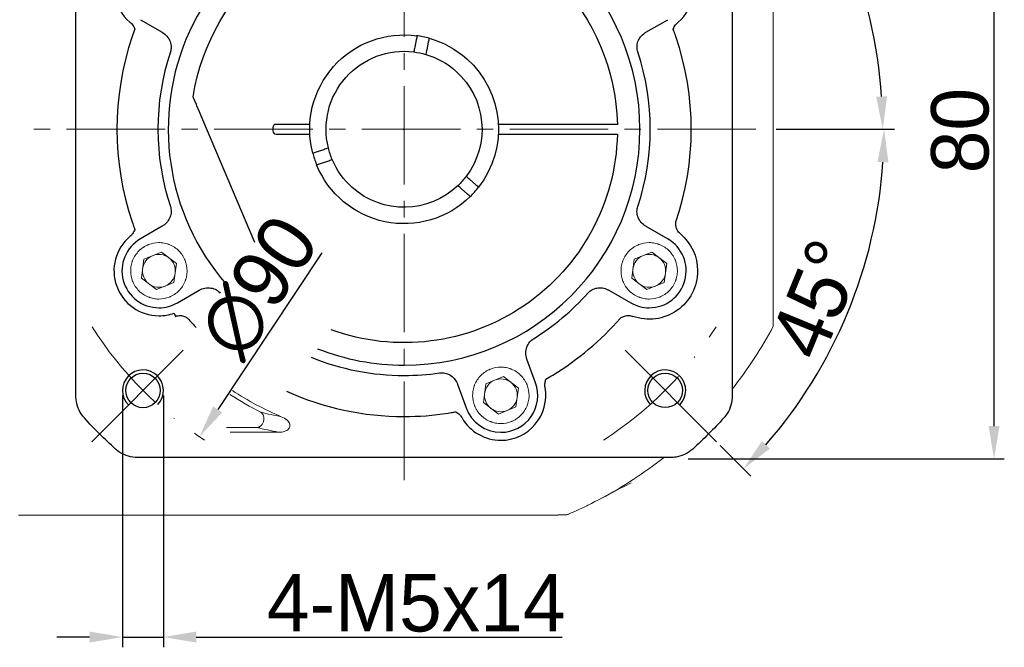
# Model space of a CAD drawing. Header units: millimetres. Extents: x 5254 to 5923, y -933 to -460.
# Tile 3 of 9: x 5328 to 5448, y -694 to -618. Entities that reach past the tile are written whole.
import ezdxf

# ---------------------------------------------------------------- set-up
doc = ezdxf.new("R2010")
doc.units = ezdxf.units.MM
doc.header["$PDSIZE"] = -5
doc.linetypes.add('ACAD_ISO10W100', pattern=[18, 12, -3, 0, -3])
doc.linetypes.add('点画线', pattern=[18, 12, -2, 2, -2])
doc.layers.get('0').update_dxf_attribs({"lineweight": 18})
doc.layers.get('Defpoints').update_dxf_attribs({"lineweight": 18})
for name, color, linetype, lineweight in [('7中心线层', 7, '点画线', 18), ('中心线层', 7, 'ACAD_ISO10W100', 0), ('尺寸线', 7, 'Continuous', 25), ('尺寸线层', 3, 'Continuous', 18), ('粗实线', 7, 'Continuous', 40)]:
    doc.layers.add(name, color=color, linetype=linetype, lineweight=lineweight)
doc.styles.add('工程字', font='txt')
doc.dimstyles.new('DIMSTYLE_17', dxfattribs={"dimtxt": 8, "dimasz": 12, "dimexe": 0.18, "dimexo": 0.0625, "dimgap": 0.09, "dimtad": 1, "dimtih": 1, "dimtoh": 1, "dimdec": 3, "dimdsep": 46, "dimtxsty": 'Standard', "dimblk": '_CAXARROW', "dimcen": 0.09, "dimdle": 24, "dimadec": 0, "dimazin": 0, "dimtfac": 0.7, "dimtdec": 3, "dimtofl": 0, "dimtmove": 0, "dimatfit": 3, "dimfxl": 1, "dimtolj": 1, "dimarcsym": 0})
doc.dimstyles.new('ISO-25', dxfattribs={"dimtxt": 7, "dimasz": 4, "dimexe": 1.25, "dimexo": 0.625, "dimtad": 1, "dimtxsty": '工程字', "dimcen": 2, "dimdle": 8, "dimadec": 0, "dimazin": 0, "dimtfac": 1, "dimtmove": 0, "dimatfit": 3, "dimfxl": 1, "dimarcsym": 0})

# ---------------------------------------------------------------- blocks, each defined once
blk = doc.blocks.new('*D40')
at = {"layer": 'Defpoints', "color": 0}
for p in [(5331.75, -630.96), (5419.23, -630.96), (5401.42, -657.89), (5425.16, -660.21), (5412.56, -669.02)]:
    blk.add_point(p, dxfattribs=at)
at = {"layer": '尺寸线层', "color": 0, "lineweight": -2}
for p, q in [((5419.85, -630.96), (5434.24, -630.96)), ((5413, -669.47), (5416.74, -673.21))]:
    blk.add_line(p, q, dxfattribs=at)
blk.add_arc((5374.49, -630.96), 58.5, 318.9182, 356.0818, dxfattribs=at)
at = {"layer": '尺寸线层', "color": 0}
for points in [[(5433.52, -634.98), (5432.19, -634.93), (5432.99, -630.96)], [(5418.1, -668.95), (5419.08, -669.86), (5415.86, -672.33)]]:
    blk.add_solid(points, dxfattribs=at)
at = {"layer": '尺寸线层', "color": 0, "insert": (5424.78, -651.64), "char_height": 7, "attachment_point": 5, "rotation": 67.6469, "style": '工程字'}
blk.add_mtext('\\A1;45%%d', dxfattribs=at)
blk = doc.blocks.new('*D41')
at = {"layer": 'Defpoints', "color": 0}
for p in [(5412.56, -592.89), (5401.42, -604.03), (5430.85, -615.86), (5331.75, -630.96), (5419.23, -630.96)]:
    blk.add_point(p, dxfattribs=at)
at = {"layer": '尺寸线层', "color": 0, "lineweight": -2}
for p, q in [((5413, -592.45), (5416.63, -588.82)), ((5419.85, -630.96), (5434.08, -630.96))]:
    blk.add_line(p, q, dxfattribs=at)
blk.add_arc((5374.49, -630.96), 58.34, 3.9289, 41.0711, dxfattribs=at)
at = {"layer": '尺寸线层', "color": 0}
for points in [[(5418.96, -592.17), (5417.99, -593.08), (5415.75, -589.7)], [(5432.03, -626.98), (5433.36, -626.94), (5432.83, -630.96)]]:
    blk.add_solid(points, dxfattribs=at)
at = {"layer": '尺寸线层', "color": 0, "insert": (5432.2, -607.05), "char_height": 7, "attachment_point": 5, "rotation": 292.5, "style": '工程字'}
blk.add_mtext('\\A1;45%%d', dxfattribs=at)
blk = doc.blocks.new('*D42')
at = {"layer": 'Defpoints', "color": 0}
for p in [(5399.42, -593.49), (5349.56, -668.42)]:
    blk.add_point(p, dxfattribs=at)
at = {"layer": '尺寸线层', "color": 0, "lineweight": -2}
blk.add_line((5364.47, -646.02), (5351.78, -665.09), dxfattribs=at)
at = {"layer": '尺寸线层', "color": 0}
blk.add_solid([(5351.22, -664.72), (5352.33, -665.46), (5349.56, -668.42)], dxfattribs=at)
at = {"layer": '尺寸线层', "color": 0, "insert": (5356.76, -650.16), "char_height": 7, "attachment_point": 5, "rotation": 56.3592, "style": '工程字'}
blk.add_mtext('∅90', dxfattribs=at)
blk = doc.blocks.new('*D47')
at = {"layer": 'Defpoints', "color": 0}
for p in [(5340.17, -662.78), (5345.17, -662.78), (5345.17, -692.83)]:
    blk.add_point(p, dxfattribs=at)
at = {"layer": '尺寸线层', "color": 0, "lineweight": -2}
for p, q in [((5340.17, -663.41), (5340.17, -694.08)), ((5345.17, -663.41), (5345.17, -694.08)), ((5336.17, -692.83), (5332.17, -692.83)), ((5340.17, -692.83), (5345.17, -692.83)), ((5349.17, -692.83), (5393.76, -692.83))]:
    blk.add_line(p, q, dxfattribs=at)
at = {"layer": '尺寸线层', "color": 0}
for points in [[(5336.17, -693.5), (5336.17, -692.16), (5340.17, -692.83)], [(5349.17, -692.16), (5349.17, -693.5), (5345.17, -692.83)]]:
    blk.add_solid(points, dxfattribs=at)
at = {"layer": '尺寸线层', "color": 0, "insert": (5375.97, -688.7), "char_height": 7, "attachment_point": 5, "style": '工程字'}
blk.add_mtext('\\A1;4-M5x14', dxfattribs=at)
blk = doc.blocks.new('*D45')
at = {"layer": 'Defpoints', "color": 0}
for p in [(5408.49, -591.12), (5446.39, -591.12), (5408.49, -671.12)]:
    blk.add_point(p, dxfattribs=at)
at = {"layer": '尺寸线层', "color": 0, "lineweight": -2}
for p, q in [((5409.12, -591.12), (5447.64, -591.12)), ((5446.39, -667.12), (5446.39, -595.12)), ((5409.12, -671.12), (5447.64, -671.12))]:
    blk.add_line(p, q, dxfattribs=at)
at = {"layer": '尺寸线层', "color": 0}
for points in [[(5447.06, -595.12), (5445.73, -595.12), (5446.39, -591.12)], [(5445.73, -667.12), (5447.06, -667.12), (5446.39, -671.12)]]:
    blk.add_solid(points, dxfattribs=at)
at = {"layer": '尺寸线层', "color": 0, "insert": (5442.27, -631.12), "char_height": 7, "attachment_point": 5, "rotation": 90, "style": '工程字'}
blk.add_mtext('\\A1;80', dxfattribs=at)
blk = doc.blocks.new('_CAXARROW')
blk.add_hatch(color=0).paths.add_polyline_path([(0, 0), (-1, 0.125), (-1, -0.125)], flags=0)
blk = doc.blocks.new('*D46')
at = {"layer": 'Defpoints', "color": 0}
for p in [(5338.79, -592.48), (5410.19, -669.43)]:
    blk.add_point(p, dxfattribs=at)
at = {"layer": '尺寸线层', "color": 0, "lineweight": -2}
for p, q in [((5306.61, -579.45), (5326.69, -579.45)), ((5326.69, -579.45), (5334.7, -588.08)), ((5374.4, -630.96), (5374.58, -630.96)), ((5374.49, -631.05), (5374.49, -630.87))]:
    blk.add_line(p, q, dxfattribs=at)
at = {"layer": '尺寸线层', "color": 0, "lineweight": -2, "xscale": 6, "yscale": 6, "zscale": 6, "rotation": 312.8612344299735}
blk.add_blockref('_CAXARROW', (5338.79, -592.48), dxfattribs=at)
at = {"layer": '尺寸线层', "color": 0, "insert": (5316.15, -574.95), "char_height": 7, "attachment_point": 5, "style": '工程字'}
blk.add_mtext('\\A1;∅105', dxfattribs=at)
blk = doc.blocks.new('_FILLED')
at = {"linetype": 'ByBlock'}
blk.add_hatch(color=0, dxfattribs=at).paths.add_polyline_path([(0, 0), (-1, 0.133), (-1, -0.133)], flags=0)

msp = doc.modelspace()

# ---------------------------------------------------------------- linework, layer by layer
at = {"color": 7, "linetype": 'Continuous', "lineweight": 15}
msp.add_line((5419.4899, -609.1634), (5419.4899, -652.7523), dxfattribs=at)
for p, q in [((5342.7811, -646.8003), (5344.9155, -645.9185)), ((5344.9155, -645.9185), (5346.7464, -647.326)), ((5402.5369, -646.8003), (5404.6713, -645.9185)), ((5404.6713, -645.9185), (5406.5022, -647.326)), ((5342.4776, -649.0897), (5342.7811, -646.8003)), ((5346.7464, -647.326), (5346.4429, -649.6154)), ((5402.2334, -649.0897), (5402.5369, -646.8003)), ((5406.5022, -647.326), (5406.1987, -649.6154)), ((5344.3085, -650.4972), (5342.4776, -649.0897)), ((5404.0643, -650.4972), (5402.2334, -649.0897)), ((5346.4429, -649.6154), (5344.3085, -650.4972)), ((5406.1987, -649.6154), (5404.0643, -650.4972)), ((5347.5589, -657.8889), (5336.4245, -669.0232)), ((5401.4209, -657.8889), (5412.5553, -669.0232)), ((5384.4587, -661.9697), (5386.5931, -661.0879)), ((5386.5931, -661.0879), (5388.424, -662.4954)), ((5384.1552, -664.2591), (5384.4587, -661.9697)), ((5388.424, -662.4954), (5388.1205, -664.7848)), ((5385.9861, -665.6666), (5384.1552, -664.2591)), ((5388.1205, -664.7848), (5385.9861, -665.6666)), ((5356.6045, -667.3101), (5352.8642, -667.3101)), ((5359.1359, -667.871), (5353.2822, -667.871))]:
    msp.add_line(p, q)
at = {"linetype": 'Continuous', "lineweight": 15}
for p, q in [((5327.4858, -677.9579), (5393.2896, -677.9579)), ((5394.1363, -677.9425), (5394.1247, -677.9409))]:
    msp.add_line(p, q, dxfattribs=at)
for centre, radius, start, end in [((5344.612, -648.2079), 2, 112.448281, 172.448281), ((5344.612, -648.2079), 2, 52.448281, 112.448281), ((5344.612, -648.2079), 2, 22.448281, 52.448281), ((5404.3678, -648.2079), 2, 112.448281, 172.448281), ((5404.3678, -648.2079), 2, 52.448281, 112.448281), ((5404.3678, -648.2079), 2, 22.448281, 52.448281), ((5344.612, -648.2079), 2, 172.448281, 202.448281), ((5344.612, -648.2079), 2, 352.448281, 22.448281), ((5404.3678, -648.2079), 2, 172.448281, 202.448281), ((5404.3678, -648.2079), 2, 352.448281, 22.448281), ((5344.612, -648.2079), 2, 202.448281, 232.448281), ((5404.3678, -648.2079), 2, 202.448281, 232.448281), ((5344.612, -648.2079), 2, 232.448281, 292.448281), ((5404.3678, -648.2079), 2, 232.448281, 292.448281), ((5386.2896, -663.3772), 2, 112.448281, 172.448281), ((5386.2896, -663.3772), 2, 52.448281, 112.448281), ((5386.2896, -663.3772), 2, 22.448281, 52.448281), ((5374.4899, -630.9578), 38.6478, 236.704097, 243.174226), ((5374.4899, -630.9578), 38.0868, 236.685853, 246.860567), ((5386.2896, -663.3772), 2, 172.448281, 202.448281), ((5386.2896, -663.3772), 2, 352.448281, 22.448281), ((5386.2896, -663.3772), 2, 202.448281, 232.448281), ((5386.2896, -663.3772), 2, 232.448281, 292.448281)]:
    msp.add_arc(centre, radius, start, end)
at = {"extrusion": (0, 0, -1)}
for centre in [(-5344.612, -648.2079), (-5404.3678, -648.2079), (-5386.2896, -663.3772)]:
    msp.add_arc(centre, 2, 187.551719, 247.551719, dxfattribs=at)
at = {"color": 7, "linetype": 'Continuous', "lineweight": 15}
for start, end in [(321.63877, 331.927513), (298.072487, 308.36123)]:
    msp.add_arc((5374.4899, -630.9579), 51, start, end, dxfattribs=at)
at = {"linetype": 'Continuous', "lineweight": 15}
msp.add_arc((5394.1264, -676.9451), 0.9958, 269.902512, 293.120125, dxfattribs=at)
msp.add_ellipse((5393.2896, -630.9579), major_axis=(0, 47), ratio=0.6616415, start_param=3.14159265, end_param=3.16845181, dxfattribs=at)
for points, knots in [([(5344.612, -651.6467), (5344.3935, -651.6467), (5344.0713, -651.6165), (5343.7054, -651.5285), (5343.525, -651.4713), (5343.4354, -651.4394), (5343.3971, -651.425), (5343.3716, -651.4152), (5343.36, -651.4107), (5342.905, -651.2307), (5342.5159, -650.9749), (5342.0126, -650.4718), (5341.791, -650.2003), (5341.5852, -649.8486), (5341.4955, -649.664), (5341.454, -649.5696), (5341.4369, -649.5286), (5341.4256, -649.5012), (5341.4196, -649.4864), (5341.2537, -649.0674), (5341.1732, -648.6448), (5341.1731, -647.9894), (5341.2033, -647.6673), (5341.2913, -647.3014), (5341.3485, -647.1209), (5341.3805, -647.0312), (5341.3949, -646.9929), (5341.4046, -646.9675), (5341.4091, -646.9558), (5341.5892, -646.5008), (5341.8449, -646.1117), (5342.3481, -645.6084), (5342.6196, -645.3869), (5342.9713, -645.1811), (5343.1558, -645.0914), (5343.2503, -645.0498), (5343.2912, -645.0327), (5343.3186, -645.0214), (5343.3335, -645.0154), (5343.7524, -644.8495), (5344.1751, -644.769), (5344.612, -644.769)], [0, 0, 0, 0, 0.0625, 0.09375, 0.109375, 0.1171875, 0.12109375, 0.12109375, 0.125, 0.125, 0.25, 0.25, 0.3125, 0.34375, 0.359375, 0.3671875, 0.37109375, 0.37109375, 0.375, 0.375, 0.5, 0.5, 0.5625, 0.59375, 0.609375, 0.6171875, 0.62109375, 0.62109375, 0.625, 0.625, 0.75, 0.75, 0.8125, 0.84375, 0.859375, 0.8671875, 0.87109375, 0.87109375, 0.875, 0.875, 1, 1, 1, 1]), ([(5344.612, -644.769), (5344.8305, -644.7689), (5345.1526, -644.7991), (5345.5185, -644.8871), (5345.699, -644.9444), (5345.7886, -644.9763), (5345.8269, -644.9907), (5345.8524, -645.0004), (5345.8641, -645.005), (5346.319, -645.185), (5346.7081, -645.4407), (5347.2114, -645.9439), (5347.433, -646.2154), (5347.6388, -646.5671), (5347.7285, -646.7516), (5347.7701, -646.8461), (5347.7872, -646.887), (5347.7984, -646.9144), (5347.8044, -646.9293), (5347.9703, -647.3483), (5348.0508, -647.7709), (5348.0509, -648.4263), (5348.0208, -648.7484), (5347.9327, -649.1143), (5347.8755, -649.2948), (5347.8436, -649.3844), (5347.8292, -649.4227), (5347.8194, -649.4482), (5347.8149, -649.4599), (5347.6349, -649.9148), (5347.3791, -650.3039), (5346.8759, -650.8073), (5346.6044, -651.0288), (5346.2528, -651.2346), (5346.0682, -651.3243), (5345.9738, -651.3659), (5345.9328, -651.383), (5345.9054, -651.3943), (5345.8905, -651.4002), (5345.4714, -651.5662), (5345.0495, -651.6467), (5344.612, -651.6467)], [0, 0, 0, 0, 0.0625, 0.09375, 0.109375, 0.1171875, 0.12109375, 0.12109375, 0.125, 0.125, 0.25, 0.25, 0.3125, 0.34375, 0.359375, 0.3671875, 0.37109375, 0.37109375, 0.375, 0.375, 0.5, 0.5, 0.5625, 0.59375, 0.609375, 0.6171875, 0.62109375, 0.62109375, 0.625, 0.625, 0.75, 0.75, 0.8125, 0.84375, 0.859375, 0.8671875, 0.87109375, 0.87109375, 0.875, 0.875, 1, 1, 1, 1]), ([(5404.3678, -651.6467), (5404.1492, -651.6467), (5403.8271, -651.6165), (5403.4612, -651.5285), (5403.2807, -651.4713), (5403.1911, -651.4394), (5403.1529, -651.425), (5403.1274, -651.4152), (5403.1157, -651.4107), (5402.6608, -651.2307), (5402.2717, -650.9749), (5401.7683, -650.4718), (5401.5468, -650.2003), (5401.341, -649.8486), (5401.2513, -649.664), (5401.2097, -649.5696), (5401.1926, -649.5286), (5401.1814, -649.5012), (5401.1754, -649.4864), (5401.0094, -649.0674), (5400.929, -648.6448), (5400.9289, -647.9894), (5400.959, -647.6673), (5401.0471, -647.3014), (5401.1043, -647.1209), (5401.1362, -647.0312), (5401.1506, -646.9929), (5401.1604, -646.9675), (5401.1649, -646.9558), (5401.3449, -646.5008), (5401.6007, -646.1117), (5402.1038, -645.6084), (5402.3754, -645.3869), (5402.727, -645.1811), (5402.9116, -645.0914), (5403.006, -645.0498), (5403.047, -645.0327), (5403.0744, -645.0214), (5403.0892, -645.0154), (5403.5082, -644.8495), (5403.9308, -644.769), (5404.3678, -644.769)], [0, 0, 0, 0, 0.0625, 0.09375, 0.109375, 0.1171875, 0.12109375, 0.12109375, 0.125, 0.125, 0.25, 0.25, 0.3125, 0.34375, 0.359375, 0.3671875, 0.37109375, 0.37109375, 0.375, 0.375, 0.5, 0.5, 0.5625, 0.59375, 0.609375, 0.6171875, 0.62109375, 0.62109375, 0.625, 0.625, 0.75, 0.75, 0.8125, 0.84375, 0.859375, 0.8671875, 0.87109375, 0.87109375, 0.875, 0.875, 1, 1, 1, 1]), ([(5404.3678, -644.769), (5404.5862, -644.7689), (5404.9083, -644.7991), (5405.2742, -644.8871), (5405.4547, -644.9444), (5405.5444, -644.9763), (5405.5827, -644.9907), (5405.6082, -645.0004), (5405.6198, -645.005), (5406.0748, -645.185), (5406.4639, -645.4407), (5406.9672, -645.9439), (5407.1887, -646.2154), (5407.3945, -646.5671), (5407.4843, -646.7516), (5407.5258, -646.8461), (5407.5429, -646.887), (5407.5542, -646.9144), (5407.5602, -646.9293), (5407.7261, -647.3483), (5407.8066, -647.7709), (5407.8067, -648.4263), (5407.7765, -648.7484), (5407.6885, -649.1143), (5407.6312, -649.2948), (5407.5993, -649.3844), (5407.5849, -649.4227), (5407.5752, -649.4482), (5407.5707, -649.4599), (5407.3906, -649.9148), (5407.1349, -650.3039), (5406.6317, -650.8073), (5406.3602, -651.0288), (5406.0085, -651.2346), (5405.824, -651.3243), (5405.7295, -651.3659), (5405.6886, -651.383), (5405.6612, -651.3943), (5405.6463, -651.4002), (5405.2272, -651.5662), (5404.8052, -651.6467), (5404.3678, -651.6467)], [0, 0, 0, 0, 0.0625, 0.09375, 0.109375, 0.1171875, 0.12109375, 0.12109375, 0.125, 0.125, 0.25, 0.25, 0.3125, 0.34375, 0.359375, 0.3671875, 0.37109375, 0.37109375, 0.375, 0.375, 0.5, 0.5, 0.5625, 0.59375, 0.609375, 0.6171875, 0.62109375, 0.62109375, 0.625, 0.625, 0.75, 0.75, 0.8125, 0.84375, 0.859375, 0.8671875, 0.87109375, 0.87109375, 0.875, 0.875, 1, 1, 1, 1]), ([(5386.2896, -666.8161), (5386.071, -666.8161), (5385.7489, -666.7859), (5385.383, -666.6979), (5385.2025, -666.6407), (5385.1129, -666.6088), (5385.0747, -666.5944), (5385.0492, -666.5846), (5385.0375, -666.5801), (5384.5826, -666.4001), (5384.1935, -666.1443), (5383.6902, -665.6412), (5383.4686, -665.3697), (5383.2628, -665.018), (5383.1731, -664.8334), (5383.1315, -664.739), (5383.1144, -664.698), (5383.1032, -664.6706), (5383.0972, -664.6558), (5382.9313, -664.2368), (5382.8508, -663.8142), (5382.8507, -663.1588), (5382.8808, -662.8367), (5382.9689, -662.4708), (5383.0261, -662.2903), (5383.058, -662.2006), (5383.0724, -662.1623), (5383.0822, -662.1369), (5383.0867, -662.1252), (5383.2667, -661.6702), (5383.5225, -661.2811), (5384.0257, -660.7778), (5384.2972, -660.5563), (5384.6488, -660.3505), (5384.8334, -660.2607), (5384.9278, -660.2192), (5384.9688, -660.2021), (5384.9962, -660.1908), (5385.0111, -660.1848), (5385.43, -660.0189), (5385.8526, -659.9384), (5386.2896, -659.9384)], [0, 0, 0, 0, 0.0625, 0.09375, 0.109375, 0.1171875, 0.12109375, 0.12109375, 0.125, 0.125, 0.25, 0.25, 0.3125, 0.34375, 0.359375, 0.3671875, 0.37109375, 0.37109375, 0.375, 0.375, 0.5, 0.5, 0.5625, 0.59375, 0.609375, 0.6171875, 0.62109375, 0.62109375, 0.625, 0.625, 0.75, 0.75, 0.8125, 0.84375, 0.859375, 0.8671875, 0.87109375, 0.87109375, 0.875, 0.875, 1, 1, 1, 1]), ([(5386.2896, -659.9384), (5386.5081, -659.9383), (5386.8301, -659.9685), (5387.1961, -660.0565), (5387.3766, -660.1138), (5387.4662, -660.1457), (5387.5045, -660.1601), (5387.53, -660.1698), (5387.5416, -660.1744), (5387.9966, -660.3544), (5388.3857, -660.6101), (5388.889, -661.1133), (5389.1106, -661.3848), (5389.3164, -661.7365), (5389.4061, -661.921), (5389.4476, -662.0155), (5389.4647, -662.0564), (5389.476, -662.0838), (5389.482, -662.0987), (5389.6479, -662.5176), (5389.7284, -662.9403), (5389.7285, -663.5957), (5389.6983, -663.9178), (5389.6103, -664.2837), (5389.5531, -664.4642), (5389.5211, -664.5538), (5389.5067, -664.5921), (5389.497, -664.6176), (5389.4925, -664.6293), (5389.3124, -665.0842), (5389.0567, -665.4733), (5388.5535, -665.9767), (5388.282, -666.1982), (5387.9303, -666.404), (5387.7458, -666.4937), (5387.6513, -666.5353), (5387.6104, -666.5524), (5387.583, -666.5636), (5387.5681, -666.5696), (5387.149, -666.7356), (5386.7271, -666.8161), (5386.2896, -666.8161)], [0, 0, 0, 0, 0.0625, 0.09375, 0.109375, 0.1171875, 0.12109375, 0.12109375, 0.125, 0.125, 0.25, 0.25, 0.3125, 0.34375, 0.359375, 0.3671875, 0.37109375, 0.37109375, 0.375, 0.375, 0.5, 0.5, 0.5625, 0.59375, 0.609375, 0.6171875, 0.62109375, 0.62109375, 0.625, 0.625, 0.75, 0.75, 0.8125, 0.84375, 0.859375, 0.8671875, 0.87109375, 0.87109375, 0.875, 0.875, 1, 1, 1, 1]), ([(5357.049, -665.4464), (5357.4559, -665.5395), (5358.2513, -665.7214), (5359.1056, -665.8956), (5359.5229, -665.9806)], [0, 0, 0, 0, 0.51159582, 1, 1, 1, 1]), ([(5359.5229, -665.9807), (5359.7859, -666.0805), (5360.0419, -666.2221), (5360.2476, -666.4168), (5360.3181, -666.4834), (5360.3831, -666.5573), (5360.4916, -666.7206), (5360.5359, -666.8123), (5360.5746, -666.9731), (5360.5807, -667.041), (5360.5695, -667.1736), (5360.5517, -667.24), (5360.4977, -667.358), (5360.462, -667.4116), (5360.3563, -667.5338), (5360.2771, -667.596), (5360.0574, -667.7278), (5359.9055, -667.7822), (5359.551, -667.8642), (5359.3418, -667.8794), (5359.1359, -667.871)], [0, 0, 0, 0, 0.25254706, 0.25254706, 0.25254706, 0.33758308, 0.33758308, 0.42382203, 0.42382203, 0.48094412, 0.48094412, 0.53835741, 0.53835741, 0.59264742, 0.59264742, 0.67828509, 0.67828509, 0.81725397, 0.81725397, 1, 1, 1, 1])]:
    msp.add_open_spline(points, degree=3, knots=knots)
at = {"color": 7, "linetype": 'Continuous', "lineweight": 15}
msp.add_open_spline([(5419.4899, -652.7523), (5419.4899, -652.9549), (5419.4899, -653.3605), (5419.4899, -654.013), (5419.4899, -654.5633), (5419.4899, -654.8724), (5419.4899, -654.9506), (5419.4899, -654.956), (5419.4899, -654.9578)], degree=3, knots=[0, 0, 0, 0, 0.23298105, 0.46661779, 0.76590829, 0.89826903, 0.96405901, 1, 1, 1, 1], dxfattribs=at)
msp.add_rational_spline([(5357.049, -665.4464), (5359.3033, -666.9688), (5356.6045, -667.3101)], [1, 0.286948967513, 1], degree=2)
msp.add_open_spline([(5356.6045, -667.3101), (5357.4073, -667.5015), (5358.2464, -667.689), (5359.1359, -667.871)], degree=3)
at = {"linetype": 'Continuous', "lineweight": 15}
for points, knots in [([(5402.1573, -674.0393), (5397.8953, -676.2649), (5396.9115, -676.7748), (5395.866, -677.2635), (5395.2183, -677.557), (5394.7289, -677.7707), (5394.5879, -677.8308), (5394.5174, -677.8609)], [0, 0, 0, 0, 0.33383166, 0.49750212, 0.66111239, 0.83059325, 1, 1, 1, 1]), ([(5393.291, -677.9496), (5393.4025, -677.953), (5393.6843, -677.9616), (5393.9661, -677.951), (5394.1364, -677.9446)], [0, 0, 0, 0, 0.39571916, 1, 1, 1, 1]), ([(5394.1358, -677.9501), (5394.1394, -677.9503), (5394.192, -677.953), (5394.28, -677.9367), (5394.3795, -677.9133), (5394.438, -677.8931), (5394.4616, -677.8841), (5394.4697, -677.881), (5394.4756, -677.8786), (5394.4813, -677.8763), (5394.4883, -677.8733), (5394.4912, -677.8722), (5394.5107, -677.8639), (5394.5214, -677.8593)], [0, 0, 0, 0, 0.01013166, 0.15018004, 0.25091125, 0.30557876, 0.32219566, 0.33403745, 0.34824051, 0.37287953, 0.43329046, 0.68847164, 1, 1, 1, 1])]:
    msp.add_open_spline(points, degree=3, knots=knots, dxfattribs=at)
at = {"layer": '7中心线层'}
for p, q in [((5374.4899, -673.695), (5374.4899, -586.219)), ((5374.4899, -673.695), (5374.4899, -586.219)), ((5417.3615, -630.9579), (5327.809, -630.9579)), ((5417.3615, -630.9579), (5327.809, -630.9579))]:
    msp.add_line(p, q, dxfattribs=at)
at = {"layer": '中心线层'}
for start, end in [(212.345104, 237.284437), (302.715563, 327.654896)]:
    msp.add_arc((5374.4899, -630.9579), 45, start, end, dxfattribs=at)
at = {"layer": '尺寸线'}
for centre, start, end in [((5342.6701, -662.7846), 317.009856, 224.906323), ((5406.3166, -662.7777), 314.906434, 223.002625)]:
    msp.add_arc(centre, 2.5, start, end, dxfattribs=at)
at = {"layer": '粗实线', "linetype": 'Continuous', "lineweight": 30}
for p, q in [((5334.5001, -635.2352), (5334.5001, -598.4613)), ((5414.4797, -598.4613), (5414.4797, -635.2352)), ((5342.362, -617.605), (5345.0188, -619.1388)), ((5403.961, -619.1388), (5406.6178, -617.605)), ((5375.9769, -620.0588), (5375.7896, -620.9647)), ((5377.4458, -620.3625), (5377.2586, -621.2683)), ((5356.3131, -644.7432), (5349.4116, -628.4842)), ((5358.4899, -630.7579), (5358.4899, -631.1579)), ((5362.0043, -630.3579), (5358.8899, -630.3579)), ((5399.6828, -630.3579), (5386.9755, -630.3579)), ((5358.8899, -631.5579), (5362.0043, -631.5579)), ((5386.9755, -631.5579), (5399.6828, -631.5579)), ((5363.836, -633.6956), (5364.7142, -633.4049)), ((5334.5001, -663.4544), (5334.5001, -635.2352)), ((5364.3076, -635.1196), (5365.1857, -634.8288)), ((5414.4797, -635.2352), (5414.4797, -663.4544)), ((5383.1852, -637.6951), (5382.4944, -637.0801)), ((5382.1878, -638.8155), (5381.4969, -638.2004)), ((5345.0188, -642.7769), (5342.362, -644.3107)), ((5403.961, -642.7769), (5406.6178, -644.3107)), ((5346.862, -652.105), (5349.5188, -650.5711)), ((5399.461, -650.5711), (5402.1178, -652.105)), ((5346.4776, -653.355), (5346.6208, -653.7502)), ((5390.5182, -661.8381), (5389.469, -658.9554)), ((5381.0117, -662.0336), (5382.061, -664.9163)), ((5406.9865, -670.9476), (5341.9933, -670.9476))]:
    msp.add_line(p, q, dxfattribs=at)
for centre in [(5342.6736, -662.7811), (5406.3132, -662.7742)]:
    msp.add_circle(centre, 2.1, dxfattribs=at)
for centre, radius, start, end in [((5374.4899, -630.9578), 28.7414, 90, 221.045694), ((5374.4899, -630.9578), 28.7414, 270, 90), ((5344.612, -613.7078), 5.4748, 70.077371, 229.922626), ((5404.3678, -613.7078), 5.4748, 310.077376, 109.922626), ((5374.4899, -630.9578), 35, 161.173902, 198.827649), ((5374.4899, -630.9579), 11.5, 74.583042, 82.326871), ((5374.4899, -630.9578), 35, 341.173902, 18.827649), ((5374.4899, -630.9578), 30, 161.704723, 198.295279), ((5374.4899, -630.9578), 30, 341.70472, 18.29528), ((5358.8899, -630.7579), 0.4, 90, 180), ((5358.8899, -631.1579), 0.4, 180, 270), ((5374.4899, -630.9579), 11.5, 194.58469, 201.730331), ((5374.4899, -630.9579), 11.5, 314.581389, 322.058752), ((5344.612, -648.2078), 5.4748, 130.077376, 270), ((5344.612, -648.2078), 4.5, 120, 270), ((5404.3678, -648.2078), 4.5, 270, 60), ((5374.4899, -630.9578), 30, 301.704723, 318.295279), ((5344.612, -648.2078), 4.5, 270, 300), ((5404.3678, -648.2078), 4.5, 240, 270), ((5344.612, -648.2078), 5.4748, 270, 289.922626), ((5374.4899, -630.9578), 35, 221.173902, 223.668045), ((5374.4899, -630.9578), 35, 301.173902, 318.827649), ((5374.4899, -630.9578), 30, 247.833837, 270), ((5374.4899, -630.9578), 28.7414, 248.456607, 270), ((5374.4899, -630.9578), 30, 270, 278.29528), ((5386.2896, -663.3772), 4.5, 270, 20), ((5374.4899, -630.9578), 35, 245.813343, 270), ((5386.2896, -663.3772), 5.4748, 270, 9.922624), ((5374.4899, -630.9578), 35, 270, 278.827649), ((5386.2896, -663.3772), 4.5, 200, 270), ((5386.2896, -663.3772), 5.4748, 210.077376, 270)]:
    msp.add_arc(centre, radius, start, end, dxfattribs=at)
at = {"layer": '粗实线', "linetype": 'Continuous', "lineweight": 30, "extrusion": (0, 0, -1)}
for centre, radius, start, end in [((-5374.4899, -630.9579), 26, 8.712245, 178.677672), ((-5374.4899, -630.9579), 11.5, 345.417992, 97.939321), ((-5374.4899, -630.9579), 11.5, 105.417992, 131.678656), ((-5374.4899, -630.9579), 9.5, 346.206719, 97.150593), ((-5374.4899, -630.9579), 9.5, 106.206719, 131.678656), ((-5374.4899, -630.9579), 9.5, 106.206719, 131.678656), ((-5374.4899, -630.9579), 11.5, 131.678656, 217.939321), ((-5374.4899, -630.9579), 9.5, 131.678656, 217.150593), ((-5374.4899, -630.9579), 26, 181.322328, 289.970247), ((-5374.4899, -630.9579), 9.5, 311.678656, 337.150593), ((-5374.4899, -630.9579), 11.5, 225.417992, 337.939321), ((-5374.4899, -630.9579), 9.5, 226.206719, 311.678656), ((-5404.3678, -648.2078), 5.8952, 130.077376, 180), ((-5404.3678, -648.2078), 5.8952, 180, 289.922624), ((-5374.4899, -630.9578), 52.4898, 312.07908, 317.92092), ((-5374.4899, -630.9578), 52.4898, 222.07908, 227.92092)]:
    msp.add_arc(centre, radius, start, end, dxfattribs=at)
at = {"layer": '粗实线', "linetype": 'Continuous', "lineweight": 30}
for points, knots in [([(5341.0872, -617.8971), (5341.2399, -618.0258), (5341.3746, -618.1793), (5341.565, -618.4764), (5341.6331, -618.6158), (5341.6841, -618.7603)], [0, 0, 0, 0, 0.56713928, 0.56713928, 1, 1, 1, 1]), ([(5407.2957, -618.7603), (5407.3622, -618.5719), (5407.4583, -618.3917), (5407.6691, -618.1087), (5407.7755, -617.9957), (5407.8926, -617.8971)], [0, 0, 0, 0, 0.56714537, 0.56714537, 1, 1, 1, 1]), ([(5345.0188, -619.1388), (5345.2334, -619.2627), (5345.4303, -619.4244), (5345.7548, -619.7995), (5345.8868, -620.0188), (5346.0575, -620.4733), (5346.1022, -620.7142), (5346.1011, -621.1503), (5346.0688, -621.3516), (5346.0064, -621.5404)], [0, 0, 0, 0, 0.26587314, 0.26587314, 0.53247064, 0.53247064, 0.78731866, 0.78731866, 1, 1, 1, 1]), ([(5402.9734, -621.5404), (5402.906, -621.3366), (5402.8739, -621.118), (5402.8835, -620.689), (5402.925, -620.4729), (5403.0739, -620.0635), (5403.1849, -619.8658), (5403.4666, -619.5069), (5403.6442, -619.3439), (5403.8796, -619.1876), (5403.9199, -619.1626), (5403.961, -619.1388)], [0, 0, 0, 0, 0.23042342, 0.23042342, 0.46037237, 0.46037237, 0.69752605, 0.69752605, 0.94970312, 0.94970312, 1, 1, 1, 1]), ([(5407.6172, -619.6626), (5407.5388, -619.4327), (5407.4606, -619.2114), (5407.3555, -618.9222), (5407.3255, -618.8404), (5407.2957, -618.7603)], [0, 0, 0, 0, 0.7129175, 0.7129175, 1, 1, 1, 1]), ([(5349.4116, -628.4842), (5349.3065, -628.2367), (5349.2001, -627.9859), (5349.0579, -627.6509), (5349.0173, -627.5554), (5348.9401, -627.3735), (5348.9028, -627.2856), (5348.8524, -627.1669), (5348.8356, -627.1273), (5348.8085, -627.0635), (5348.7981, -627.0388), (5348.7933, -627.0277), (5348.7915, -627.0234), (5348.7897, -627.0192)], [0, 0, 0, 0, 0.41982676, 0.41982676, 0.5894369, 0.5894369, 0.76050509, 0.76050509, 0.85804241, 0.85804241, 0.95713495, 0.95713495, 1, 1, 1, 1]), ([(5363.0079, -630.3579), (5363.0033, -630.3579), (5362.9862, -630.3579), (5362.9122, -630.3579), (5362.8565, -630.3579), (5362.7168, -630.3579), (5362.6308, -630.3579), (5362.4411, -630.3579), (5362.3345, -630.3579), (5362.153, -630.3579), (5362.0784, -630.3579), (5362.0043, -630.3579)], [0, 0, 0, 0, 0.21459508, 0.21459508, 0.42918151, 0.42918151, 0.64390501, 0.64390501, 0.85890464, 0.85890464, 1, 1, 1, 1]), ([(5386.9755, -630.3579), (5386.8633, -630.3579), (5386.7496, -630.3579), (5386.5379, -630.3579), (5386.437, -630.3579), (5386.2619, -630.3579), (5386.1853, -630.3579), (5386.0666, -630.3579), (5386.0229, -630.3579), (5385.9829, -630.3579), (5385.9696, -630.3579), (5385.9748, -630.3579)], [0, 0, 0, 0, 0.21526685, 0.21526685, 0.43053938, 0.43053938, 0.64571736, 0.64571736, 0.86064187, 0.86064187, 1, 1, 1, 1]), ([(5400.4853, -630.3579), (5400.4807, -630.3579), (5400.4675, -630.3579), (5400.4082, -630.3579), (5400.3636, -630.3579), (5400.2518, -630.3579), (5400.183, -630.3579), (5400.0312, -630.3579), (5399.946, -630.3579), (5399.8011, -630.3579), (5399.7417, -630.3579), (5399.6828, -630.3579)], [0, 0, 0, 0, 0.21486793, 0.21486793, 0.4297343, 0.4297343, 0.6446257, 0.6446257, 0.85957237, 0.85957237, 1, 1, 1, 1]), ([(5362.0043, -631.5579), (5362.1165, -631.5579), (5362.2302, -631.5579), (5362.4419, -631.5579), (5362.5428, -631.5579), (5362.7179, -631.5579), (5362.7945, -631.5579), (5362.9132, -631.5579), (5362.9569, -631.5579), (5362.9969, -631.5579), (5363.0102, -631.5579), (5363.005, -631.5579)], [0, 0, 0, 0, 0.21526685, 0.21526685, 0.43053938, 0.43053938, 0.64571736, 0.64571736, 0.86064187, 0.86064187, 1, 1, 1, 1]), ([(5385.9719, -631.5579), (5385.9765, -631.5579), (5385.9935, -631.5579), (5386.0676, -631.5579), (5386.1233, -631.5579), (5386.263, -631.5579), (5386.3489, -631.5579), (5386.5387, -631.5579), (5386.6453, -631.5579), (5386.8268, -631.5579), (5386.9014, -631.5579), (5386.9755, -631.5579)], [0, 0, 0, 0, 0.21459508, 0.21459508, 0.42918151, 0.42918151, 0.64390501, 0.64390501, 0.85890464, 0.85890464, 1, 1, 1, 1]), ([(5399.6828, -631.5579), (5399.7723, -631.5579), (5399.8632, -631.5579), (5400.0322, -631.5579), (5400.1128, -631.5579), (5400.2527, -631.5579), (5400.3139, -631.5579), (5400.4089, -631.5579), (5400.4439, -631.5579), (5400.4751, -631.5579), (5400.4797, -631.5579), (5400.4843, -631.5579)], [0, 0, 0, 0, 0.21513329, 0.21513329, 0.4302684, 0.4302684, 0.64537491, 0.64537491, 0.86042428, 0.86042428, 1, 1, 1, 1]), ([(5346.0064, -640.3753), (5346.0737, -640.5791), (5346.1059, -640.7977), (5346.0963, -641.2266), (5346.0548, -641.4428), (5345.9059, -641.8522), (5345.7949, -642.0499), (5345.5131, -642.4088), (5345.3356, -642.5718), (5345.1002, -642.7281), (5345.0599, -642.7531), (5345.0188, -642.7769)], [0, 0, 0, 0, 0.23042343, 0.23042343, 0.46037237, 0.46037237, 0.69752605, 0.69752605, 0.94970312, 0.94970312, 1, 1, 1, 1]), ([(5403.961, -642.7769), (5403.7464, -642.6529), (5403.5495, -642.4913), (5403.225, -642.1161), (5403.093, -641.8969), (5402.9223, -641.4424), (5402.8776, -641.2015), (5402.8787, -640.7653), (5402.911, -640.5641), (5402.9734, -640.3753)], [0, 0, 0, 0, 0.26587314, 0.26587314, 0.53247064, 0.53247064, 0.78731867, 0.78731867, 1, 1, 1, 1]), ([(5341.6841, -643.1554), (5341.6176, -643.3438), (5341.5215, -643.524), (5341.3107, -643.807), (5341.2043, -643.9199), (5341.0872, -644.0186)], [0, 0, 0, 0, 0.56714537, 0.56714537, 1, 1, 1, 1]), ([(5341.3626, -642.2531), (5341.441, -642.4829), (5341.5192, -642.7043), (5341.6242, -642.9935), (5341.6543, -643.0752), (5341.6841, -643.1554)], [0, 0, 0, 0, 0.7129175, 0.7129175, 1, 1, 1, 1]), ([(5408.1632, -643.697), (5408.0081, -643.5688), (5407.8757, -643.4072), (5407.6987, -643.0756), (5407.6421, -642.9052), (5407.5916, -642.5743), (5407.5922, -642.4104), (5407.6175, -642.2522)], [0, 0, 0, 0, 0.37690499, 0.37690499, 0.70225803, 0.70225803, 1, 1, 1, 1]), ([(5349.5188, -650.5711), (5349.7334, -650.4472), (5349.9718, -650.3575), (5350.459, -650.2641), (5350.7149, -650.2593), (5351.1938, -650.3388), (5351.4248, -650.4205), (5351.8019, -650.6395), (5351.9601, -650.7681), (5352.0924, -650.9166)], [0, 0, 0, 0, 0.26587314, 0.26587314, 0.53247064, 0.53247064, 0.78731867, 0.78731867, 1, 1, 1, 1]), ([(5396.8874, -650.9166), (5397.0302, -650.7563), (5397.2034, -650.6192), (5397.5797, -650.413), (5397.7877, -650.3409), (5398.2167, -650.2651), (5398.4434, -650.2624), (5398.8951, -650.327), (5399.125, -650.3993), (5399.3781, -650.5249), (5399.4199, -650.5474), (5399.461, -650.5711)], [0, 0, 0, 0, 0.23042343, 0.23042343, 0.46037237, 0.46037237, 0.69752605, 0.69752605, 0.94970312, 0.94970312, 1, 1, 1, 1]), ([(5346.6208, -653.7502), (5346.8094, -653.68), (5347.0156, -653.6462), (5347.3912, -653.6586), (5347.5671, -653.6949), (5347.8788, -653.8166), (5348.0206, -653.899), (5348.1449, -654)], [0, 0, 0, 0, 0.37690499, 0.37690499, 0.70225803, 0.70225803, 1, 1, 1, 1]), ([(5400.8355, -653.9993), (5400.9919, -653.8725), (5401.1767, -653.7748), (5401.5363, -653.6674), (5401.7139, -653.6456), (5402.0479, -653.6612), (5402.2088, -653.694), (5402.359, -653.7502)], [0, 0, 0, 0, 0.37721897, 0.37721897, 0.70166347, 0.70166347, 1, 1, 1, 1]), ([(5389.469, -658.9554), (5389.3842, -658.7225), (5389.3373, -658.4722), (5389.3299, -657.9762), (5389.3697, -657.7233), (5389.5311, -657.2655), (5389.6516, -657.0522), (5389.9329, -656.7188), (5390.087, -656.5854), (5390.2561, -656.4809)], [0, 0, 0, 0, 0.26587314, 0.26587314, 0.53247064, 0.53247064, 0.78731866, 0.78731866, 1, 1, 1, 1]), ([(5378.8181, -660.644), (5379.0306, -660.613), (5379.2514, -660.6193), (5379.6722, -660.7032), (5379.8779, -660.7817), (5380.2552, -660.9993), (5380.4306, -661.143), (5380.7351, -661.4828), (5380.8648, -661.686), (5380.9779, -661.9449), (5380.9955, -661.989), (5381.0117, -662.0336)], [0, 0, 0, 0, 0.23042342, 0.23042342, 0.46037237, 0.46037237, 0.69752605, 0.69752605, 0.94970312, 0.94970312, 1, 1, 1, 1]), ([(5391.6825, -662.4338), (5391.6483, -662.2371), (5391.6438, -662.0329), (5391.6889, -661.6829), (5391.7264, -661.5323), (5391.7801, -661.3889)], [0, 0, 0, 0, 0.56713934, 0.56713934, 1, 1, 1, 1]), ([(5335.5309, -666.1342), (5335.2794, -665.8556), (5335.0654, -665.5382), (5334.7376, -664.8628), (5334.6206, -664.4983), (5334.5193, -663.9061), (5334.5001, -663.6799), (5334.5001, -663.4544)], [0, 0, 0, 0, 0.38508171, 0.38508171, 0.77016472, 0.77016472, 1, 1, 1, 1]), ([(5414.4797, -663.4544), (5414.4797, -663.826), (5414.4269, -664.2011), (5414.2218, -664.9153), (5414.0675, -665.2612), (5413.7467, -665.7737), (5413.6051, -665.9612), (5413.4489, -666.1342)], [0, 0, 0, 0, 0.38115154, 0.38115154, 0.76230412, 0.76230412, 1, 1, 1, 1]), ([(5379.8611, -665.5432), (5380.101, -665.506), (5380.3325, -665.4674), (5380.6356, -665.4142), (5380.7214, -665.3987), (5380.8055, -665.3833)], [0, 0, 0, 0, 0.7129175, 0.7129175, 1, 1, 1, 1]), ([(5380.8055, -665.3833), (5380.9794, -665.4815), (5381.1402, -665.6075), (5381.3823, -665.8642), (5381.4751, -665.9886), (5381.5519, -666.1211)], [0, 0, 0, 0, 0.56714537, 0.56714537, 1, 1, 1, 1]), ([(5341.9933, -670.9476), (5341.6218, -670.9476), (5341.2467, -670.8948), (5340.5325, -670.6897), (5340.1865, -670.5354), (5339.674, -670.2146), (5339.4866, -670.073), (5339.3136, -669.9168)], [0, 0, 0, 0, 0.38115154, 0.38115154, 0.76230412, 0.76230412, 1, 1, 1, 1]), ([(5409.6662, -669.9168), (5409.3876, -670.1684), (5409.0702, -670.3824), (5408.3949, -670.7101), (5408.0304, -670.8272), (5407.4382, -670.9284), (5407.2119, -670.9476), (5406.9865, -670.9476)], [0, 0, 0, 0, 0.38508171, 0.38508171, 0.77016472, 0.77016472, 1, 1, 1, 1])]:
    msp.add_open_spline(points, degree=3, knots=knots, dxfattribs=at)
for points in [[(5341.6841, -618.7603), (5341.5811, -619.0372), (5341.4722, -619.341), (5341.3623, -619.6635)], [(5376.0783, -619.5681), (5376.0445, -619.7317), (5376.0107, -619.8952), (5375.9769, -620.0588)], [(5377.5473, -619.8717), (5377.5135, -620.0353), (5377.4797, -620.1989), (5377.4458, -620.3625)], [(5375.7896, -620.9647), (5375.7506, -621.1537), (5375.7115, -621.3427), (5375.6724, -621.5317)], [(5375.6724, -621.5317), (5376.1683, -621.5939), (5376.6615, -621.6959), (5377.1414, -621.8354)], [(5377.2586, -621.2683), (5377.2195, -621.4573), (5377.1805, -621.6463), (5377.1414, -621.8354)], [(5364.7142, -633.4049), (5364.8974, -633.3442), (5365.0806, -633.2835), (5365.2639, -633.2228)], [(5365.7354, -634.6468), (5365.5413, -634.1862), (5365.383, -633.7082), (5365.2639, -633.2228)], [(5363.3603, -633.8532), (5363.5189, -633.8006), (5363.6775, -633.7481), (5363.836, -633.6956)], [(5365.1857, -634.8288), (5365.3689, -634.7682), (5365.5521, -634.7075), (5365.7354, -634.6468)], [(5363.8319, -635.2771), (5363.9904, -635.2246), (5364.149, -635.1721), (5364.3076, -635.1196)], [(5382.0619, -636.695), (5381.7601, -637.0934), (5381.4252, -637.4695), (5381.0645, -637.8153)], [(5382.4944, -637.0801), (5382.3502, -636.9517), (5382.2061, -636.8234), (5382.0619, -636.695)], [(5381.4969, -638.2004), (5381.3528, -638.0721), (5381.2086, -637.9437), (5381.0645, -637.8153)], [(5383.5595, -638.0284), (5383.4348, -637.9173), (5383.31, -637.8062), (5383.1852, -637.6951)], [(5382.5621, -639.1487), (5382.4373, -639.0376), (5382.3126, -638.9265), (5382.1878, -638.8155)], [(5391.7801, -661.3889), (5392.037, -661.2429), (5392.3157, -661.0802), (5392.6072, -660.9038)]]:
    msp.add_open_spline(points, degree=3, dxfattribs=at)

# ---------------------------------------------------------------- dimensions: what is measured, and where the dimension line sits
at = {"layer": '尺寸线层'}
dim = msp.add_diameter_dim_2p(p1=(5410.1948, -669.433), p2=(5338.785, -592.4826), dimstyle='DIMSTYLE_17', override={"dimtxt": 7, "dimasz": 6, "dimgap": 1, "dimdec": 0, "dimtxsty": '工程字', "dimtol": 0, "dimldrblk": '_FILLED'}, dxfattribs=at)
dim.commit()
dim.dimension.update_dxf_attribs({"geometry": '*D46', "text_midpoint": (5316.1508, -579.4521), "dimtype": 163})
dim = msp.add_angular_dim_2l(base=(5430.846, -615.8573), line1=((5331.7528, -630.9579), (5419.2287, -630.9579)), line2=((5401.4209, -604.0268), (5412.5553, -592.8925)), dimstyle='ISO-25', override={"dimsah": 1, "dimtolj": 1}, dxfattribs=at)
dim.commit()
dim.dimension.update_dxf_attribs({"geometry": '*D41', "text_midpoint": (5432.2038, -607.052)})
dim = msp.add_linear_dim(base=(5446.3923, -591.1223), p1=(5408.4936, -671.1223), p2=(5408.4936, -591.1223), angle=270, dimstyle='ISO-25', override={"dimsah": 1, "dimtolj": 1}, dxfattribs=at)
dim.commit()
dim.dimension.update_dxf_attribs({"geometry": '*D45', "text_midpoint": (5442.2673, -631.1223)})
dim = msp.add_diameter_dim_2p(p1=(5399.4192, -593.4941), p2=(5349.5606, -668.4216), dimstyle='ISO-25', dxfattribs=at)
dim.commit()
dim.dimension.update_dxf_attribs({"geometry": '*D42', "text_midpoint": (5360.1903, -652.4472), "dimtype": 163})
dim = msp.add_angular_dim_2l(base=(5425.1557, -660.2098), line1=((5401.4209, -657.8889), (5412.5553, -669.0232)), line2=((5331.7528, -630.9579), (5419.2287, -630.9579)), dimstyle='ISO-25', override={"dimsah": 1, "dimtolj": 1}, dxfattribs=at)
dim.commit()
dim.dimension.update_dxf_attribs({"geometry": '*D40', "text_midpoint": (5428.5976, -653.2077), "dimtype": 162})
dim = msp.add_linear_dim(base=(5345.1701, -692.8287), p1=(5340.1701, -662.7846), p2=(5345.1701, -662.7846), angle=180, text='4-M<>x14', dimstyle='ISO-25', override={"dimsah": 1, "dimtolj": 1}, dxfattribs=at)
dim.commit()
dim.dimension.update_dxf_attribs({"geometry": '*D47', "text_midpoint": (5375.9683, -692.8287), "dimtype": 160})

doc.saveas('drawing.dxf')
